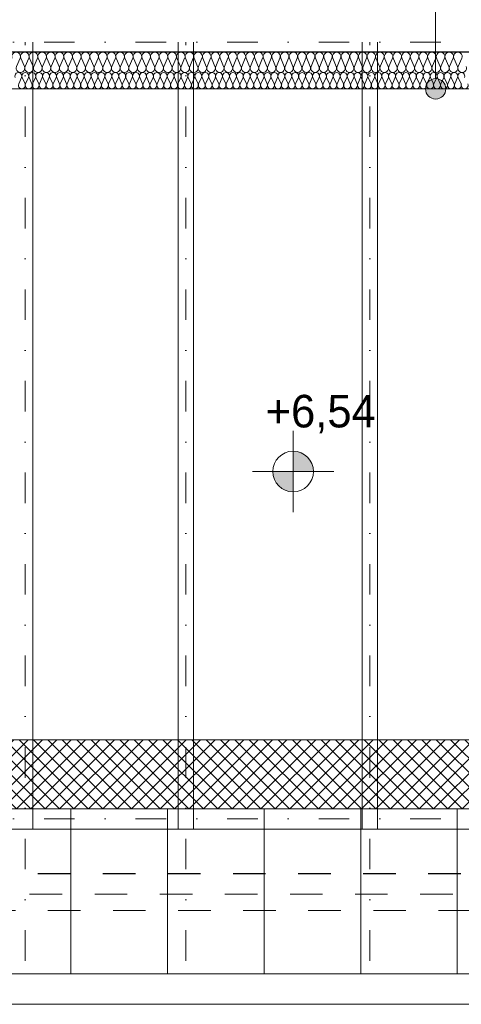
# Model space of a CAD drawing. Extents: x -438200 to -357500, y 15000 to 163871.
# Tile 109 of 148: x -426334 to -424163, y 107405 to 112246. Entities that reach past the tile are written whole.
import ezdxf

# ---------------------------------------------------------------- set-up
doc = ezdxf.new("R2010")
doc.units = 0
doc.header["$MEASUREMENT"] = 0
doc.linetypes.add('Dot & Dashed', pattern=[450, 150, -150, 0, -150])
doc.linetypes.add('Przerywana', pattern=[320, 160, -160])
for name, color, linetype in [('#podkład', 252, 'Continuous'), ('Arch ocieplenie', 252, 'Continuous'), ('Arch opisy', 252, 'Continuous'), ('INWENT RZĘDNE', 252, 'Continuous')]:
    doc.layers.add(name, color=color, linetype=linetype)
for name, color, linetype, lineweight in [('Arch dachowki_Nr_Pióra__81', 252, 'Continuous', 9), ('Arch ocieplenie_Nr_Pióra__44', 252, 'Continuous', 13), ('Arch opisy_Nr_Pióra__21', 252, 'Continuous', 9), ('Arch wykończenie_Nr_Pióra__3', 252, 'Continuous', 18), ('arch wypelnienia_Nr_Pióra__2', 252, 'Continuous', 13), ('INWENT DACH_Nr_Pióra__21', 252, 'Continuous', 9), ('INWENT KONST. DREWNIANA_Nr_Pióra__2', 252, 'Continuous', 13), ('INWENT KONST. DREWNIANA_Nr_Pióra__21', 252, 'Continuous', 9), ('INWENT RURY SPUSTOWE_Nr_Pióra__21', 252, 'Continuous', 9), ('INWENT RZĘDNE_Nr_Pióra__21', 252, 'Continuous', 9), ('INWENT.ŚCIANY_Nr_Pióra__1', 252, 'Continuous', 25), ('INWENT.ŚCIANY_Nr_Pióra__2', 252, 'Continuous', 13)]:
    doc.layers.add(name, color=color, linetype=linetype, lineweight=lineweight)
doc.styles.add('GENERATED_STYLE_2', font='txt')

# ---------------------------------------------------------------- blocks, each defined once
blk = doc.blocks.new('Izolacja cieplna 14_225', base_point=(-429844.9, 96852.6))
at = {"layer": 'Arch ocieplenie_Nr_Pióra__44', "linetype": 'Continuous'}
for p, q in [((-426338.9, 96796.4), (-426324.7, 96828.8)), ((-426321.9, 96828.8), (-426307.7, 96796.4)), ((-426304.9, 96796.4), (-426290.7, 96828.8)), ((-426287.8, 96828.8), (-426273.7, 96796.4)), ((-426270.8, 96796.4), (-426256.7, 96828.8)), ((-426253.8, 96828.8), (-426239.7, 96796.4)), ((-426236.8, 96796.4), (-426222.7, 96828.8)), ((-426219.8, 96828.8), (-426205.6, 96796.4)), ((-426202.8, 96796.4), (-426188.6, 96828.8)), ((-426185.8, 96828.8), (-426171.6, 96796.4)), ((-426168.8, 96796.4), (-426154.6, 96828.8)), ((-426151.7, 96828.8), (-426137.6, 96796.4)), ((-426134.7, 96796.4), (-426120.6, 96828.8)), ((-426117.7, 96828.8), (-426103.6, 96796.4)), ((-426100.7, 96796.4), (-426086.6, 96828.8)), ((-426083.7, 96828.8), (-426069.5, 96796.4)), ((-426066.7, 96796.4), (-426052.5, 96828.8)), ((-426049.7, 96828.8), (-426035.5, 96796.4)), ((-426032.7, 96796.4), (-426018.5, 96828.8)), ((-426015.6, 96828.8), (-426001.5, 96796.4)), ((-425998.6, 96796.4), (-425984.5, 96828.8)), ((-425981.6, 96828.8), (-425967.5, 96796.4)), ((-425964.6, 96796.4), (-425950.4, 96828.8)), ((-425947.6, 96828.8), (-425933.4, 96796.4)), ((-425930.6, 96796.4), (-425916.4, 96828.8)), ((-425913.6, 96828.8), (-425899.4, 96796.4)), ((-425896.6, 96796.4), (-425882.4, 96828.8)), ((-425879.5, 96828.8), (-425865.4, 96796.4)), ((-425862.5, 96796.4), (-425848.4, 96828.8)), ((-425845.5, 96828.8), (-425831.4, 96796.4)), ((-425828.5, 96796.4), (-425814.3, 96828.8)), ((-425811.5, 96828.8), (-425797.3, 96796.4)), ((-425794.5, 96796.4), (-425780.3, 96828.8)), ((-425777.5, 96828.8), (-425763.3, 96796.4)), ((-425760.5, 96796.4), (-425746.3, 96828.8)), ((-425743.4, 96828.8), (-425729.3, 96796.4)), ((-425726.4, 96796.4), (-425712.3, 96828.8)), ((-425709.4, 96828.8), (-425695.3, 96796.4)), ((-425692.4, 96796.4), (-425678.2, 96828.8)), ((-425675.4, 96828.8), (-425661.2, 96796.4)), ((-425658.4, 96796.4), (-425644.2, 96828.8)), ((-425641.4, 96828.8), (-425627.2, 96796.4)), ((-425624.3, 96796.4), (-425610.2, 96828.8)), ((-425607.3, 96828.8), (-425593.2, 96796.4)), ((-425590.3, 96796.4), (-425576.2, 96828.8)), ((-425573.3, 96828.8), (-425559.2, 96796.4)), ((-425556.3, 96796.4), (-425542.1, 96828.8)), ((-425539.3, 96828.8), (-425525.1, 96796.4)), ((-425522.3, 96796.4), (-425508.1, 96828.8)), ((-425505.3, 96828.8), (-425491.1, 96796.4)), ((-425488.2, 96796.4), (-425474.1, 96828.8)), ((-425471.2, 96828.8), (-425457.1, 96796.4)), ((-425454.2, 96796.4), (-425440.1, 96828.8)), ((-425437.2, 96828.8), (-425423.1, 96796.4)), ((-425420.2, 96796.4), (-425406, 96828.8)), ((-425403.2, 96828.8), (-425389, 96796.4)), ((-425386.2, 96796.4), (-425372, 96828.8)), ((-425369.2, 96828.8), (-425355, 96796.4)), ((-425352.1, 96796.4), (-425338, 96828.8)), ((-425335.1, 96828.8), (-425321, 96796.4)), ((-425318.1, 96796.4), (-425304, 96828.8)), ((-425301.1, 96828.8), (-425287, 96796.4)), ((-425284.1, 96796.4), (-425269.9, 96828.8)), ((-425267.1, 96828.8), (-425252.9, 96796.4)), ((-425250.1, 96796.4), (-425235.9, 96828.8)), ((-425233.1, 96828.8), (-425218.9, 96796.4)), ((-425216, 96796.4), (-425201.9, 96828.8)), ((-425199, 96828.8), (-425184.9, 96796.4)), ((-425182, 96796.4), (-425167.9, 96828.8)), ((-425165, 96828.8), (-425150.8, 96796.4)), ((-425148, 96796.4), (-425133.8, 96828.8)), ((-425131, 96828.8), (-425116.8, 96796.4)), ((-425114, 96796.4), (-425099.8, 96828.8)), ((-425097, 96828.8), (-425082.8, 96796.4)), ((-425079.9, 96796.4), (-425065.8, 96828.8)), ((-425062.9, 96828.8), (-425048.8, 96796.4)), ((-425045.9, 96796.4), (-425031.8, 96828.8)), ((-425028.9, 96828.8), (-425014.7, 96796.4)), ((-425011.9, 96796.4), (-424997.7, 96828.8)), ((-424994.9, 96828.8), (-424980.7, 96796.4)), ((-424977.9, 96796.4), (-424963.7, 96828.8)), ((-424960.9, 96828.8), (-424946.7, 96796.4)), ((-424943.8, 96796.4), (-424929.7, 96828.8)), ((-424926.8, 96828.8), (-424912.7, 96796.4)), ((-424909.8, 96796.4), (-424895.7, 96828.8)), ((-424892.8, 96828.8), (-424878.6, 96796.4)), ((-424875.8, 96796.4), (-424861.6, 96828.8)), ((-424858.8, 96828.8), (-424844.6, 96796.4)), ((-424841.8, 96796.4), (-424827.6, 96828.8)), ((-424824.7, 96828.8), (-424810.6, 96796.4)), ((-424807.7, 96796.4), (-424793.6, 96828.8)), ((-424790.7, 96828.8), (-424776.6, 96796.4)), ((-424773.7, 96796.4), (-424759.6, 96828.8)), ((-424756.7, 96828.8), (-424742.5, 96796.4)), ((-424739.7, 96796.4), (-424725.5, 96828.8)), ((-424722.7, 96828.8), (-424708.5, 96796.4)), ((-424705.7, 96796.4), (-424691.5, 96828.8)), ((-424688.6, 96828.8), (-424674.5, 96796.4)), ((-424671.6, 96796.4), (-424657.5, 96828.8)), ((-424654.6, 96828.8), (-424640.5, 96796.4)), ((-424637.6, 96796.4), (-424623.5, 96828.8)), ((-424620.6, 96828.8), (-424606.4, 96796.4)), ((-424603.6, 96796.4), (-424589.4, 96828.8)), ((-424586.6, 96828.8), (-424572.4, 96796.4)), ((-424569.6, 96796.4), (-424555.4, 96828.8)), ((-424552.5, 96828.8), (-424538.4, 96796.4)), ((-424535.5, 96796.4), (-424521.4, 96828.8)), ((-424518.5, 96828.8), (-424504.4, 96796.4)), ((-424501.5, 96796.4), (-424487.4, 96828.8)), ((-424484.5, 96828.8), (-424470.3, 96796.4)), ((-424467.5, 96796.4), (-424453.3, 96828.8)), ((-424450.5, 96828.8), (-424436.3, 96796.4)), ((-424433.5, 96796.4), (-424419.3, 96828.8)), ((-424416.4, 96828.8), (-424402.3, 96796.4)), ((-424399.4, 96796.4), (-424385.3, 96828.8)), ((-424382.4, 96828.8), (-424368.3, 96796.4)), ((-424365.4, 96796.4), (-424351.2, 96828.8)), ((-424348.4, 96828.8), (-424334.2, 96796.4)), ((-424331.4, 96796.4), (-424317.2, 96828.8)), ((-424314.4, 96828.8), (-424300.2, 96796.4)), ((-424297.4, 96796.4), (-424283.2, 96828.8)), ((-424280.3, 96828.8), (-424266.2, 96796.4)), ((-424263.3, 96796.4), (-424249.2, 96828.8)), ((-424246.3, 96828.8), (-424232.2, 96796.4)), ((-424229.3, 96796.4), (-424215.1, 96828.8)), ((-424212.3, 96828.8), (-424198.1, 96796.4)), ((-424195.3, 96796.4), (-424181.1, 96828.8)), ((-424178.3, 96828.8), (-424164.1, 96796.4))]:
    blk.add_line(p, q, dxfattribs=at)
for centre, start_param, end_param in [((-426340.3, 96835.6), 4.299595, 8.266774), ((-426306.3, 96835.6), 4.299595, 8.266774), ((-426272.3, 96835.6), 4.299595, 8.266774), ((-426238.2, 96835.6), 4.299595, 8.266774), ((-426204.2, 96835.6), 4.299595, 8.266774), ((-426170.2, 96835.6), 4.299595, 8.266774), ((-426136.2, 96835.6), 4.299595, 8.266774), ((-426102.1, 96835.6), 4.299595, 8.266774), ((-426068.1, 96835.6), 4.299595, 8.266774), ((-426034.1, 96835.6), 4.299595, 8.266774), ((-426000.1, 96835.6), 4.299595, 8.266774), ((-425966, 96835.6), 4.299595, 8.266774), ((-425932, 96835.6), 4.299595, 8.266774), ((-425898, 96835.6), 4.299595, 8.266774), ((-425864, 96835.6), 4.299595, 8.266774), ((-425829.9, 96835.6), 4.299595, 8.266774), ((-425795.9, 96835.6), 4.299595, 8.266774), ((-425761.9, 96835.6), 4.299595, 8.266774), ((-425727.9, 96835.6), 4.299595, 8.266774), ((-425693.8, 96835.6), 4.299595, 8.266774), ((-425659.8, 96835.6), 4.299595, 8.266774), ((-425625.8, 96835.6), 4.299595, 8.266774), ((-425591.8, 96835.6), 4.299595, 8.266774), ((-425557.7, 96835.6), 4.299595, 8.266774), ((-425523.7, 96835.6), 4.299595, 8.266774), ((-425489.7, 96835.6), 4.299595, 8.266774), ((-425455.7, 96835.6), 4.299595, 8.266774), ((-425421.6, 96835.6), 4.299595, 8.266774), ((-425387.6, 96835.6), 4.299595, 8.266774), ((-425353.6, 96835.6), 4.299595, 8.266774), ((-425319.5, 96835.6), 4.299595, 8.266774), ((-425285.5, 96835.6), 4.299595, 8.266774), ((-425251.5, 96835.6), 4.299595, 8.266774), ((-425217.5, 96835.6), 4.299595, 8.266774), ((-425183.4, 96835.6), 4.299595, 8.266774), ((-425149.4, 96835.6), 4.299595, 8.266774), ((-425115.4, 96835.6), 4.299595, 8.266774), ((-425081.4, 96835.6), 4.299595, 8.266774), ((-425047.3, 96835.6), 4.299595, 8.266774), ((-425013.3, 96835.6), 4.299595, 8.266774), ((-424979.3, 96835.6), 4.299595, 8.266774), ((-424945.3, 96835.6), 4.299595, 8.266774), ((-424911.2, 96835.6), 4.299595, 8.266774), ((-424877.2, 96835.6), 4.299595, 8.266774), ((-424843.2, 96835.6), 4.299595, 8.266774), ((-424809.2, 96835.6), 4.299595, 8.266774), ((-424775.1, 96835.6), 4.299595, 8.266774), ((-424741.1, 96835.6), 4.299595, 8.266774), ((-424707.1, 96835.6), 4.299595, 8.266774), ((-424673.1, 96835.6), 4.299595, 8.266774), ((-424639, 96835.6), 4.299595, 8.266774), ((-424605, 96835.6), 4.299595, 8.266774), ((-424571, 96835.6), 4.299595, 8.266774), ((-424537, 96835.6), 4.299595, 8.266774), ((-424502.9, 96835.6), 4.299595, 8.266774), ((-424468.9, 96835.6), 4.299595, 8.266774), ((-424434.9, 96835.6), 4.299595, 8.266774), ((-424400.9, 96835.6), 4.299595, 8.266774), ((-424366.8, 96835.6), 4.299595, 8.266774), ((-424332.8, 96835.6), 4.299595, 8.266774), ((-424298.8, 96835.6), 4.299595, 8.266774), ((-424264.8, 96835.6), 4.299595, 8.266774), ((-424230.7, 96835.6), 4.299595, 8.266774), ((-424196.7, 96835.6), 4.299595, 8.266774), ((-424162.7, 96835.6), 4.299595, 8.266774), ((-426323.3, 96789.6), 1.158003, 5.125183), ((-426289.3, 96789.6), 1.158003, 5.125183), ((-426255.3, 96789.6), 1.158003, 5.125183), ((-426221.2, 96789.6), 1.158003, 5.125183), ((-426187.2, 96789.6), 1.158003, 5.125183), ((-426153.2, 96789.6), 1.158003, 5.125183), ((-426119.1, 96789.6), 1.158003, 5.125183), ((-426085.1, 96789.6), 1.158003, 5.125183), ((-426051.1, 96789.6), 1.158003, 5.125183), ((-426017.1, 96789.6), 1.158003, 5.125183), ((-425983, 96789.6), 1.158003, 5.125183), ((-425949, 96789.6), 1.158003, 5.125183), ((-425915, 96789.6), 1.158003, 5.125183), ((-425881, 96789.6), 1.158003, 5.125183), ((-425846.9, 96789.6), 1.158003, 5.125183), ((-425812.9, 96789.6), 1.158003, 5.125183), ((-425778.9, 96789.6), 1.158003, 5.125183), ((-425744.9, 96789.6), 1.158003, 5.125183), ((-425710.8, 96789.6), 1.158003, 5.125183), ((-425676.8, 96789.6), 1.158003, 5.125183), ((-425642.8, 96789.6), 1.158003, 5.125183), ((-425608.8, 96789.6), 1.158003, 5.125183), ((-425574.7, 96789.6), 1.158003, 5.125183), ((-425540.7, 96789.6), 1.158003, 5.125183), ((-425506.7, 96789.6), 1.158003, 5.125183), ((-425472.7, 96789.6), 1.158003, 5.125183), ((-425438.6, 96789.6), 1.158003, 5.125183), ((-425404.6, 96789.6), 1.158003, 5.125183), ((-425370.6, 96789.6), 1.158003, 5.125183), ((-425336.6, 96789.6), 1.158003, 5.125183), ((-425302.5, 96789.6), 1.158003, 5.125183), ((-425268.5, 96789.6), 1.158003, 5.125183), ((-425234.5, 96789.6), 1.158003, 5.125183), ((-425200.5, 96789.6), 1.158003, 5.125183), ((-425166.4, 96789.6), 1.158003, 5.125183), ((-425132.4, 96789.6), 1.158003, 5.125183), ((-425098.4, 96789.6), 1.158003, 5.125183), ((-425064.4, 96789.6), 1.158003, 5.125183), ((-425030.3, 96789.6), 1.158003, 5.125183), ((-424996.3, 96789.6), 1.158003, 5.125183), ((-424962.3, 96789.6), 1.158003, 5.125183), ((-424928.3, 96789.6), 1.158003, 5.125183), ((-424894.2, 96789.6), 1.158003, 5.125183), ((-424860.2, 96789.6), 1.158003, 5.125183), ((-424826.2, 96789.6), 1.158003, 5.125183), ((-424792.2, 96789.6), 1.158003, 5.125183), ((-424758.1, 96789.6), 1.158003, 5.125183), ((-424724.1, 96789.6), 1.158003, 5.125183), ((-424690.1, 96789.6), 1.158003, 5.125183), ((-424656, 96789.6), 1.158003, 5.125183), ((-424622, 96789.6), 1.158003, 5.125183), ((-424588, 96789.6), 1.158003, 5.125183), ((-424554, 96789.6), 1.158003, 5.125183), ((-424519.9, 96789.6), 1.158003, 5.125183), ((-424485.9, 96789.6), 1.158003, 5.125183), ((-424451.9, 96789.6), 1.158003, 5.125183), ((-424417.9, 96789.6), 1.158003, 5.125183), ((-424383.8, 96789.6), 1.158003, 5.125183), ((-424349.8, 96789.6), 1.158003, 5.125183), ((-424315.8, 96789.6), 1.158003, 5.125183), ((-424281.8, 96789.6), 1.158003, 5.125183), ((-424247.7, 96789.6), 1.158003, 5.125183), ((-424213.7, 96789.6), 1.158003, 5.125183), ((-424179.7, 96789.6), 1.158003, 5.125183), ((-424145.7, 96789.6), 1.158003, 5.125183)]:
    blk.add_ellipse(centre, major_axis=(0, 17), ratio=0.999906, start_param=start_param, end_param=end_param, dxfattribs=at)
blk = doc.blocks.new('Izolacja cieplna 14_226', base_point=(-419194.9, 96952.6))
at = {"layer": 'Arch ocieplenie_Nr_Pióra__44', "linetype": 'Continuous'}
for p, q in [((-426332.2, 96922.8), (-426350, 96882.4)), ((-426310.9, 96882.4), (-426328.7, 96922.8)), ((-426289.6, 96922.8), (-426307.4, 96882.4)), ((-426268.3, 96882.4), (-426286.1, 96922.8)), ((-426247, 96922.8), (-426264.8, 96882.4)), ((-426225.7, 96882.4), (-426243.5, 96922.8)), ((-426204.4, 96922.8), (-426222.2, 96882.4)), ((-426183.1, 96882.4), (-426200.9, 96922.8)), ((-426161.8, 96922.8), (-426179.6, 96882.4)), ((-426140.5, 96882.4), (-426158.3, 96922.8)), ((-426119.2, 96922.8), (-426137, 96882.4)), ((-426097.9, 96882.4), (-426115.7, 96922.8)), ((-426076.6, 96922.8), (-426094.4, 96882.4)), ((-426055.3, 96882.4), (-426073.1, 96922.8)), ((-426034, 96922.8), (-426051.8, 96882.4)), ((-426012.7, 96882.4), (-426030.5, 96922.8)), ((-425991.4, 96922.8), (-426009.2, 96882.4)), ((-425970.1, 96882.4), (-425987.9, 96922.8)), ((-425948.8, 96922.8), (-425966.6, 96882.4)), ((-425927.5, 96882.4), (-425945.3, 96922.8)), ((-425906.2, 96922.8), (-425924, 96882.4)), ((-425884.9, 96882.4), (-425902.7, 96922.8)), ((-425863.6, 96922.8), (-425881.4, 96882.4)), ((-425842.3, 96882.4), (-425860.1, 96922.8)), ((-425821, 96922.8), (-425838.8, 96882.4)), ((-425799.7, 96882.4), (-425817.5, 96922.8)), ((-425778.4, 96922.8), (-425796.2, 96882.4)), ((-425757.1, 96882.4), (-425774.9, 96922.8)), ((-425735.8, 96922.8), (-425753.6, 96882.4)), ((-425714.5, 96882.4), (-425732.3, 96922.8)), ((-425693.2, 96922.8), (-425711, 96882.4)), ((-425671.9, 96882.4), (-425689.7, 96922.8)), ((-425650.6, 96922.8), (-425668.4, 96882.4)), ((-425629.3, 96882.4), (-425647.1, 96922.8)), ((-425608, 96922.8), (-425625.8, 96882.4)), ((-425586.7, 96882.4), (-425604.5, 96922.8)), ((-425565.4, 96922.8), (-425583.2, 96882.4)), ((-425544.1, 96882.4), (-425561.9, 96922.8)), ((-425522.8, 96922.8), (-425540.6, 96882.4)), ((-425501.5, 96882.4), (-425519.3, 96922.8)), ((-425480.2, 96922.8), (-425498, 96882.4)), ((-425458.9, 96882.4), (-425476.7, 96922.8)), ((-425437.6, 96922.8), (-425455.4, 96882.4)), ((-425416.3, 96882.4), (-425434.1, 96922.8)), ((-425395, 96922.8), (-425412.8, 96882.4)), ((-425373.7, 96882.4), (-425391.5, 96922.8)), ((-425352.4, 96922.8), (-425370.2, 96882.4)), ((-425331.1, 96882.4), (-425348.9, 96922.8)), ((-425309.8, 96922.8), (-425327.6, 96882.4)), ((-425288.5, 96882.4), (-425306.3, 96922.8)), ((-425267.2, 96922.8), (-425285, 96882.4)), ((-425245.9, 96882.4), (-425263.7, 96922.8)), ((-425224.6, 96922.8), (-425242.4, 96882.4)), ((-425203.3, 96882.4), (-425221.1, 96922.8)), ((-425182, 96922.8), (-425199.8, 96882.4)), ((-425160.7, 96882.4), (-425178.5, 96922.8)), ((-425139.4, 96922.8), (-425157.2, 96882.4)), ((-425118.1, 96882.4), (-425135.9, 96922.8)), ((-425096.8, 96922.8), (-425114.6, 96882.4)), ((-425075.5, 96882.4), (-425093.3, 96922.8)), ((-425054.2, 96922.8), (-425072, 96882.4)), ((-425032.9, 96882.4), (-425050.7, 96922.8)), ((-425011.6, 96922.8), (-425029.4, 96882.4)), ((-424990.3, 96882.4), (-425008.1, 96922.8)), ((-424969, 96922.8), (-424986.8, 96882.4)), ((-424947.7, 96882.4), (-424965.5, 96922.8)), ((-424926.4, 96922.8), (-424944.2, 96882.4)), ((-424905.1, 96882.4), (-424922.9, 96922.8)), ((-424883.8, 96922.8), (-424901.6, 96882.4)), ((-424862.5, 96882.4), (-424880.3, 96922.8)), ((-424841.2, 96922.8), (-424859, 96882.4)), ((-424819.9, 96882.4), (-424837.7, 96922.8)), ((-424798.6, 96922.8), (-424816.4, 96882.4)), ((-424777.3, 96882.4), (-424795.1, 96922.8)), ((-424756, 96922.8), (-424773.8, 96882.4)), ((-424734.7, 96882.4), (-424752.5, 96922.8)), ((-424713.4, 96922.8), (-424731.2, 96882.4)), ((-424692.1, 96882.4), (-424709.9, 96922.8)), ((-424670.8, 96922.8), (-424688.6, 96882.4)), ((-424649.5, 96882.4), (-424667.3, 96922.8)), ((-424628.2, 96922.8), (-424646, 96882.4)), ((-424606.9, 96882.4), (-424624.7, 96922.8)), ((-424585.6, 96922.8), (-424603.4, 96882.4)), ((-424564.3, 96882.4), (-424582.1, 96922.8)), ((-424543, 96922.8), (-424560.8, 96882.4)), ((-424521.7, 96882.4), (-424539.5, 96922.8)), ((-424500.4, 96922.8), (-424518.2, 96882.4)), ((-424479.1, 96882.4), (-424496.9, 96922.8)), ((-424457.8, 96922.8), (-424475.6, 96882.4)), ((-424436.5, 96882.4), (-424454.3, 96922.8)), ((-424415.2, 96922.8), (-424433, 96882.4)), ((-424393.9, 96882.4), (-424411.7, 96922.8)), ((-424372.6, 96922.8), (-424390.4, 96882.4)), ((-424351.3, 96882.4), (-424369.1, 96922.8)), ((-424330, 96922.8), (-424347.8, 96882.4)), ((-424308.7, 96882.4), (-424326.5, 96922.8)), ((-424287.4, 96922.8), (-424305.2, 96882.4)), ((-424266.1, 96882.4), (-424283.9, 96922.8)), ((-424244.8, 96922.8), (-424262.6, 96882.4)), ((-424223.5, 96882.4), (-424241.3, 96922.8)), ((-424202.2, 96922.8), (-424220, 96882.4)), ((-424180.9, 96882.4), (-424198.7, 96922.8)), ((-424159.6, 96922.8), (-424177.4, 96882.4))]:
    blk.add_line(p, q, dxfattribs=at)
for centre, start_param, end_param in [((-426351.7, 96931.3), 2.7288, 6.695979), ((-426309.1, 96931.3), 2.7288, 6.695979), ((-426266.5, 96931.3), 2.7288, 6.695979), ((-426223.9, 96931.3), 2.7288, 6.695979), ((-426181.3, 96931.3), 2.7288, 6.695979), ((-426138.7, 96931.3), 2.7288, 6.695979), ((-426096.1, 96931.3), 2.7288, 6.695979), ((-426053.5, 96931.3), 2.7288, 6.695979), ((-426010.9, 96931.3), 2.7288, 6.695979), ((-425968.3, 96931.3), 2.7288, 6.695979), ((-425925.7, 96931.3), 2.7288, 6.695979), ((-425883.1, 96931.3), 2.7288, 6.695979), ((-425840.5, 96931.3), 2.7288, 6.695979), ((-425797.9, 96931.3), 2.7288, 6.695979), ((-425755.3, 96931.3), 2.7288, 6.695979), ((-425712.7, 96931.3), 2.7288, 6.695979), ((-425670.1, 96931.3), 2.7288, 6.695979), ((-425627.5, 96931.3), 2.7288, 6.695979), ((-425584.9, 96931.3), 2.7288, 6.695979), ((-425542.3, 96931.3), 2.7288, 6.695979), ((-425499.7, 96931.3), 2.7288, 6.695979), ((-425457.1, 96931.3), 2.7288, 6.695979), ((-425414.5, 96931.3), 2.7288, 6.695979), ((-425371.9, 96931.3), 2.7288, 6.695979), ((-425329.3, 96931.3), 2.7288, 6.695979), ((-425286.7, 96931.3), 2.7288, 6.695979), ((-425244.1, 96931.3), 2.7288, 6.695979), ((-425201.5, 96931.3), 2.7288, 6.695979), ((-425158.9, 96931.3), 2.7288, 6.695979), ((-425116.3, 96931.3), 2.7288, 6.695979), ((-425073.7, 96931.3), 2.7288, 6.695979), ((-425031.1, 96931.3), 2.7288, 6.695979), ((-424988.5, 96931.3), 2.7288, 6.695979), ((-424945.9, 96931.3), 2.7288, 6.695979), ((-424903.3, 96931.3), 2.7288, 6.695979), ((-424860.7, 96931.3), 2.7288, 6.695979), ((-424818.1, 96931.3), 2.7288, 6.695979), ((-424775.5, 96931.3), 2.7288, 6.695979), ((-424732.9, 96931.3), 2.7288, 6.695979), ((-424690.3, 96931.3), 2.7288, 6.695979), ((-424647.7, 96931.3), 2.7288, 6.695979), ((-424605.1, 96931.3), 2.7288, 6.695979), ((-424562.5, 96931.3), 2.7288, 6.695979), ((-424519.9, 96931.3), 2.7288, 6.695979), ((-424477.3, 96931.3), 2.7288, 6.695979), ((-424434.7, 96931.3), 2.7288, 6.695979), ((-424392.1, 96931.3), 2.7288, 6.695979), ((-424349.5, 96931.3), 2.7288, 6.695979), ((-424306.9, 96931.3), 2.7288, 6.695979), ((-424264.3, 96931.3), 2.7288, 6.695979), ((-424221.7, 96931.3), 2.7288, 6.695979), ((-424179.1, 96931.3), 2.7288, 6.695979), ((-426330.4, 96873.9), 5.870392, 9.837571), ((-426287.8, 96873.9), 5.870392, 9.837571), ((-426245.2, 96873.9), 5.870392, 9.837571), ((-426202.6, 96873.9), 5.870392, 9.837571), ((-426160, 96873.9), 5.870392, 9.837571), ((-426117.4, 96873.9), 5.870392, 9.837571), ((-426074.8, 96873.9), 5.870392, 9.837571), ((-426032.2, 96873.9), 5.870392, 9.837571), ((-425989.6, 96873.9), 5.870392, 9.837571), ((-425947, 96873.9), 5.870392, 9.837571), ((-425904.4, 96873.9), 5.870392, 9.837571), ((-425861.8, 96873.9), 5.870392, 9.837571), ((-425819.2, 96873.9), 5.870392, 9.837571), ((-425776.6, 96873.9), 5.870392, 9.837571), ((-425734, 96873.9), 5.870392, 9.837571), ((-425691.4, 96873.9), 5.870392, 9.837571), ((-425648.8, 96873.9), 5.870392, 9.837571), ((-425606.2, 96873.9), 5.870392, 9.837571), ((-425563.6, 96873.9), 5.870392, 9.837571), ((-425521, 96873.9), 5.870392, 9.837571), ((-425478.4, 96873.9), 5.870392, 9.837571), ((-425435.8, 96873.9), 5.870392, 9.837571), ((-425393.2, 96873.9), 5.870392, 9.837571), ((-425350.6, 96873.9), 5.870392, 9.837571), ((-425308, 96873.9), 5.870392, 9.837571), ((-425265.4, 96873.9), 5.870392, 9.837571), ((-425222.8, 96873.9), 5.870392, 9.837571), ((-425180.2, 96873.9), 5.870392, 9.837571), ((-425137.6, 96873.9), 5.870392, 9.837571), ((-425095, 96873.9), 5.870392, 9.837571), ((-425052.4, 96873.9), 5.870392, 9.837571), ((-425009.8, 96873.9), 5.870392, 9.837571), ((-424967.2, 96873.9), 5.870392, 9.837571), ((-424924.6, 96873.9), 5.870392, 9.837571), ((-424882, 96873.9), 5.870392, 9.837571), ((-424839.4, 96873.9), 5.870392, 9.837571), ((-424796.8, 96873.9), 5.870392, 9.837571), ((-424754.2, 96873.9), 5.870392, 9.837571), ((-424711.6, 96873.9), 5.870392, 9.837571), ((-424669, 96873.9), 5.870392, 9.837571), ((-424626.4, 96873.9), 5.870392, 9.837571), ((-424583.8, 96873.9), 5.870392, 9.837571), ((-424541.2, 96873.9), 5.870392, 9.837571), ((-424498.6, 96873.9), 5.870392, 9.837571), ((-424456, 96873.9), 5.870392, 9.837571), ((-424413.4, 96873.9), 5.870392, 9.837571), ((-424370.8, 96873.9), 5.870392, 9.837571), ((-424328.2, 96873.9), 5.870392, 9.837571), ((-424285.6, 96873.9), 5.870392, 9.837571), ((-424243, 96873.9), 5.870392, 9.837571), ((-424200.4, 96873.9), 5.870392, 9.837571), ((-424157.8, 96873.9), 5.870392, 9.837571)]:
    blk.add_ellipse(centre, major_axis=(-21.3, 0), ratio=0.998489, start_param=start_param, end_param=end_param, dxfattribs=at)
blk = doc.blocks.new('Koty wysokościowe_39', base_point=(-424989.7, 94891))
at = {"layer": 'INWENT RZĘDNE_Nr_Pióra__21', "linetype": 'Continuous'}
for points in [[(-424989.7, 94891), (-424889.7, 94891), (-424897.3, 94929.2), (-424919, 94961.7), (-424951.4, 94983.4), (-424989.7, 94991)], [(-424989.7, 94891), (-425089.7, 94891), (-425082.1, 94852.7), (-425060.4, 94820.3), (-425027.9, 94798.6), (-424989.7, 94791)]]:
    blk.add_hatch(color=256, dxfattribs=at).paths.add_polyline_path(points, flags=0)
for p, q in [((-424989.7, 94691), (-424989.7, 95091)), ((-425189.7, 94891), (-424789.7, 94891))]:
    blk.add_line(p, q, dxfattribs=at)
blk.add_circle((-424989.7, 94891), 100, dxfattribs=at)
at = {"layer": 'INWENT RZĘDNE_Nr_Pióra__21', "insert": (-425124.6, 95078.2), "char_height": 160, "attachment_point": 7, "style": 'GENERATED_STYLE_2'}
blk.add_mtext('{+6,54}', dxfattribs=at)
blk = doc.blocks.new('Linia_161', base_point=(-424288.8, 96772.6))
at = {"layer": 'Arch opisy_Nr_Pióra__21', "linetype": 'Continuous'}
for points in [[(-424238.8, 97222.6), (-424242.6, 97241.7), (-424253.4, 97258), (-424269.6, 97268.8), (-424288.8, 97272.6), (-424307.9, 97268.8), (-424324.1, 97258), (-424335, 97241.7), (-424338.8, 97222.6), (-424335, 97203.5), (-424324.1, 97187.3), (-424307.9, 97176.4), (-424288.8, 97172.6), (-424269.6, 97176.4), (-424253.4, 97187.3), (-424242.6, 97203.5)], [(-424238.8, 96772.6), (-424242.6, 96791.7), (-424253.4, 96808), (-424269.6, 96818.8), (-424288.8, 96822.6), (-424307.9, 96818.8), (-424324.1, 96808), (-424335, 96791.7), (-424338.8, 96772.6), (-424335, 96753.5), (-424324.1, 96737.3), (-424307.9, 96726.4), (-424288.8, 96722.6), (-424269.6, 96726.4), (-424253.4, 96737.3), (-424242.6, 96753.5)]]:
    blk.add_hatch(color=256, dxfattribs=at).paths.add_polyline_path(points, flags=0)
blk.add_line((-424288.8, 96822.6), (-424288.8, 97172.6), dxfattribs=at)
for centre in [(-424288.8, 97222.6), (-424288.8, 96772.6)]:
    blk.add_circle(centre, 50, dxfattribs=at)
blk = doc.blocks.new('poddasze')
at = {"layer": 'arch wypelnienia_Nr_Pióra__2', "linetype": 'Continuous'}
h = blk.add_hatch(dxfattribs=at)
h.set_pattern_fill('Grid_5x5_Diagonal', color=252, style=0, pattern_type=2)
h.set_pattern_definition([(45, (0, -15837.553), (-35.355339, 35.355339), []), (135, (0, -15837.553), (35.355339, 35.355339), [])])
h.paths.add_polyline_path([(-415254.9, 77395.1), (-429794.9, 77395.1), (-429794.9, 77735.1), (-415254.9, 77735.1)], flags=0)
at = {"layer": 'Arch dachowki_Nr_Pióra__81', "color": 252, "linetype": 'Continuous'}
for p, q in [((-426082.4, 76584), (-426082.4, 77395.1)), ((-425607.4, 76584), (-425607.4, 77395.1)), ((-425132.4, 76584), (-425132.4, 77395.1)), ((-424657.4, 76584), (-424657.4, 77395.1)), ((-424182.4, 76584), (-424182.4, 77395.1))]:
    blk.add_line(p, q, dxfattribs=at)
at = {"layer": 'Arch wykończenie_Nr_Pióra__3', "color": 252, "linetype": 'Continuous'}
for p, q in [((-419244.9, 80935.1), (-429794.9, 80935.1)), ((-415254.9, 77735.1), (-429794.9, 77735.1))]:
    blk.add_line(p, q, dxfattribs=at)
at = {"layer": 'Arch wykończenie_Nr_Pióra__3', "color": 252, "linetype": 'Przerywana'}
blk.add_line((-414514.9, 76895.1), (-430484.9, 76895.1), dxfattribs=at)
at = {"layer": 'INWENT DACH_Nr_Pióra__21', "color": 252, "linetype": 'Continuous'}
blk.add_line((-414324.9, 76584), (-430714.9, 76584), dxfattribs=at)
at = {"layer": 'INWENT KONST. DREWNIANA_Nr_Pióra__2', "color": 252, "linetype": 'Continuous'}
for p, q in [((-426269.9, 77295.1), (-426269.9, 81165.1)), ((-425554.9, 77295.1), (-425554.9, 81165.1)), ((-425479.9, 77295.1), (-425479.9, 81165.1)), ((-424649.9, 77295.1), (-424649.9, 81165.1)), ((-424574.9, 77295.1), (-424574.9, 81165.1))]:
    blk.add_line(p, q, dxfattribs=at)
at = {"layer": 'INWENT KONST. DREWNIANA_Nr_Pióra__21', "color": 252, "linetype": 'Dot & Dashed'}
for p, q in [((-430714.9, 81165.1), (-414324.9, 81165.1)), ((-426307.4, 76648.1), (-426307.4, 81165.1)), ((-425517.4, 76648.1), (-425517.4, 81165.1)), ((-424612.4, 76648.1), (-424612.4, 81165.1)), ((-430714.9, 77345.1), (-414324.9, 77345.1))]:
    blk.add_line(p, q, dxfattribs=at)
at = {"layer": 'INWENT KONST. DREWNIANA_Nr_Pióra__21', "color": 252, "linetype": 'Continuous'}
for p, q in [((-430714.9, 77395.1), (-414324.9, 77395.1)), ((-430714.9, 77295.1), (-414324.9, 77295.1))]:
    blk.add_line(p, q, dxfattribs=at)
at = {"layer": 'INWENT RURY SPUSTOWE_Nr_Pióra__21', "color": 252, "linetype": 'Continuous'}
blk.add_line((-414324.9, 76434), (-430714.9, 76434), dxfattribs=at)
at = {"layer": 'INWENT.ŚCIANY_Nr_Pióra__1', "color": 252, "linetype": 'Continuous'}
blk.add_line((-419194.9, 81115.1), (-429844.9, 81115.1), dxfattribs=at)
at = {"layer": 'INWENT.ŚCIANY_Nr_Pióra__1', "color": 252, "linetype": 'Przerywana'}
blk.add_line((-415204.9, 77075.1), (-429844.9, 77075.1), dxfattribs=at)
at = {"layer": 'INWENT.ŚCIANY_Nr_Pióra__2', "color": 252, "linetype": 'Przerywana'}
blk.add_line((-430444.9, 76975.1), (-414594.9, 76975.1), dxfattribs=at)
at = {"layer": 'Arch ocieplenie', "color": 252, "linetype": 'Continuous', "lineweight": 13}
for name, p in [('Izolacja cieplna 14_226', (-419194.9, 81115.1)), ('Izolacja cieplna 14_225', (-429844.9, 81015.1))]:
    blk.add_blockref(name, p, dxfattribs=at)
at = {"layer": 'Arch opisy', "color": 252, "linetype": 'Continuous'}
blk.add_blockref('Linia_161', (-424288.8, 80935.1), dxfattribs=at)
at = {"layer": 'INWENT RZĘDNE', "color": 252}
blk.add_blockref('Koty wysokościowe_39', (-424989.7, 79053.4), dxfattribs=at)

msp = doc.modelspace()

# ---------------------------------------------------------------- block references
at = {"layer": '#podkład', "color": 3, "lineweight": 50}
msp.add_blockref('poddasze', (0, 30970.8), dxfattribs=at)

doc.saveas('drawing.dxf')
